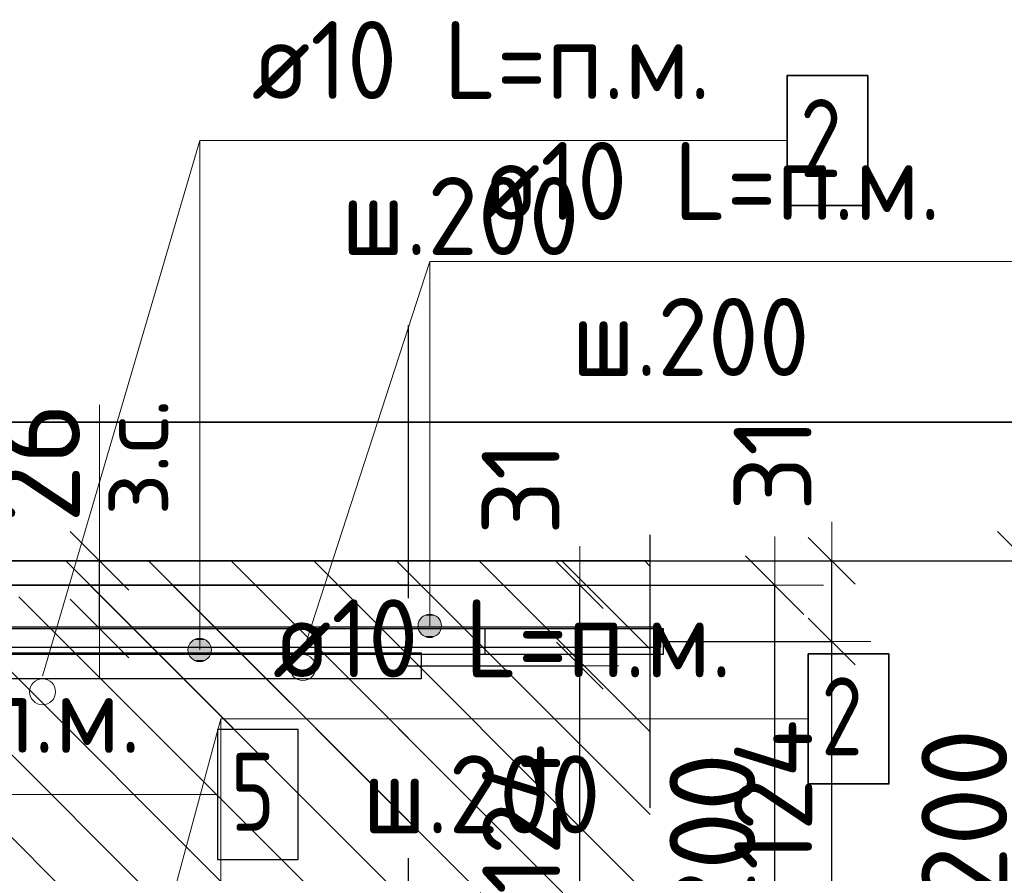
# Model space of a CAD drawing. Header units: metres. Extents: x -38 to 97, y -15 to 21.
# Tile 77 of 229: x 72.477 to 72.856, y 3.498 to 3.827. Entities that reach past the tile are written whole.
import ezdxf

# ---------------------------------------------------------------- set-up
doc = ezdxf.new("R2010")
doc.units = ezdxf.units.M
doc.header["$PDMODE"] = 65
doc.linetypes.add('______4', pattern=[0.135, 0.105, -0.03])
for name, color, linetype, lineweight in [('XR$3$Арм. стержнями верхней зоны', 180, 'Continuous', 35), ('XR$3$Арм.стержн. Арматура края', 96, 'Continuous', 35), ('XR$3$Арм.стержн. Доп. арматура', 180, 'Continuous', 35), ('XR$3$Размерная линия (1)', 7, 'Continuous', 13), ('XR$3$Размерная линия_ общее', 7, 'Continuous', 13), ('XR$4$Арм. стержнями верхней зоны', 180, 'Continuous', 35), ('XR$4$ВК__отв в полу 1-2 эт', 220, 'Continuous', 25), ('XR$6$Арм. стержнями верхней зоны', 180, 'Continuous', 35), ('XR$6$Арм.стержн. Арматура края', 96, 'Continuous', 35), ('XR$6$ВК__отв в полу 1-2 эт', 220, 'Continuous', 25), ('XR$6$Размерная линия (1)', 7, 'Continuous', 13), ('XR$6$Размерная линия_ общее', 7, 'Continuous', 13)]:
    doc.layers.add(name, color=color, linetype=linetype, lineweight=lineweight)
doc.styles.add('ISOCPEUR', font='txt')
doc.dimstyles.new('DIMSTYLE_11', dxfattribs={"dimtxt": 0.033, "dimasz": 0.0375, "dimexe": 0, "dimexo": 0, "dimgap": 0.0165, "dimtad": 2, "dimdec": 0, "dimlfac": 1000, "dimrnd": 1, "dimzin": 12, "dimdsep": 46, "dimtxsty": 'ISOCPEUR', "dimblk1": 'ALL_ML_STRICH', "dimblk2": 'ALL_ML_STRICH', "dimsah": 1, "dimcen": 0, "dimclrd": 7, "dimclre": 256, "dimclrt": 7, "dimadec": 0, "dimazin": 0, "dimtfac": 1, "dimtdec": 0, "dimtix": 1, "dimtmove": 2, "dimatfit": 3, "dimfxl": 0, "dimtvp": 1.2, "dimtzin": 0, "dimlwd": 0, "dimlwe": -3, "dimarcsym": 0})
doc.dimstyles.new('DIMSTYLE_12', dxfattribs={"dimtxt": 0.03, "dimasz": 0.03, "dimexe": 0, "dimexo": 0, "dimgap": 0.015, "dimtad": 2, "dimdec": 0, "dimlfac": 1000, "dimrnd": 1, "dimzin": 12, "dimdsep": 46, "dimtxsty": 'ISOCPEUR', "dimblk1": 'ALL_ML_STRICH', "dimblk2": 'ALL_ML_STRICH', "dimsah": 1, "dimcen": 0, "dimclrd": 7, "dimclre": 256, "dimclrt": 7, "dimadec": 0, "dimazin": 0, "dimtfac": 1, "dimtdec": 0, "dimtix": 1, "dimtmove": 2, "dimatfit": 3, "dimfxl": 0, "dimtzin": 0, "dimlwd": 0, "dimlwe": -3, "dimarcsym": 0})
doc.dimstyles.new('DIMSTYLE_14', dxfattribs={"dimtxt": 0.03, "dimasz": 0.03, "dimexe": 0, "dimexo": 0, "dimgap": 0.015, "dimtad": 2, "dimdec": 0, "dimlfac": 1000, "dimrnd": 1, "dimzin": 12, "dimdsep": 46, "dimtxsty": 'ISOCPEUR', "dimblk1": 'ALL_ML_STRICH', "dimblk2": 'ALL_ML_STRICH', "dimsah": 1, "dimcen": 0, "dimclrd": 7, "dimclre": 256, "dimclrt": 7, "dimadec": 0, "dimazin": 0, "dimtfac": 1, "dimtdec": 0, "dimtix": 1, "dimtmove": 2, "dimatfit": 3, "dimfxl": 0, "dimtvp": 1.2, "dimtzin": 0, "dimlwd": 0, "dimlwe": -3, "dimarcsym": 0})
doc.dimstyles.new('DIMSTYLE_8', dxfattribs={"dimtxt": 0.033, "dimasz": 0.0375, "dimexe": 0, "dimexo": 0, "dimgap": 0.0165, "dimtad": 2, "dimdec": 0, "dimlfac": 1000, "dimrnd": 1, "dimzin": 12, "dimdsep": 46, "dimtxsty": 'ISOCPEUR', "dimblk1": 'ALL_ML_STRICH', "dimblk2": 'ALL_ML_STRICH', "dimsah": 1, "dimcen": 0, "dimclrd": 7, "dimclre": 256, "dimclrt": 7, "dimadec": 0, "dimazin": 0, "dimtfac": 1, "dimtdec": 0, "dimtix": 1, "dimtmove": 2, "dimatfit": 3, "dimfxl": 0, "dimtzin": 0, "dimlwd": 0, "dimlwe": -3, "dimarcsym": 0})
pattern_1 = [(135, (0, 0), (-0.031819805, -0.031819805), [0.4, -0.05, 0, -0.05]), (135, (-0.01591, -0.01591), (-0.031819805, -0.031819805), [0.8, -0.1, 0.1, -0.1])]

# ---------------------------------------------------------------- blocks, each defined once
blk = doc.blocks.new('ALL_ML_STRICH')
at = {"color": 0, "linetype": 'ByBlock', "lineweight": -2}
for p, q in [((0, -0.5), (0, 0.5)), ((-0.3, -0.3), (0.3, 0.3)), ((-1, 0), (0.5, 0))]:
    blk.add_line(p, q, dxfattribs=at)
blk = doc.blocks.new('*D95')
at = {"layer": 'DEFPOINTS', "color": 7, "linetype": 'Continuous', "lineweight": 13, "transparency": 33554687}
for p in [(72.69287, 3.61831), (72.69287, 3.41831), (72.86441, 3.41831)]:
    blk.add_point(p, dxfattribs=at)
at = {"layer": 'XR$3$Размерная линия_ общее', "color": 253, "linetype": 'Continuous', "lineweight": -2, "true_color": 0xa0a0a0, "transparency": 33554687}
for p, q in [((72.71287, 3.61831), (72.86441, 3.61831)), ((72.71287, 3.41831), (72.86441, 3.41831))]:
    blk.add_line(p, q, dxfattribs=at)
at = {"layer": 'XR$3$Размерная линия_ общее', "color": 7, "linetype": 'Continuous', "lineweight": -2, "transparency": 33554687}
blk.add_line((72.86441, 3.41831), (72.86441, 3.61831), dxfattribs=at)
at = {"layer": 'XR$3$Размерная линия_ общее', "color": 7, "linetype": 'Continuous', "lineweight": 13, "transparency": 33554687, "xscale": 0.0375, "yscale": 0.0375, "zscale": 0.0375}
for p, rotation in [((72.86441, 3.61831), 90), ((72.86441, 3.41831), 270)]:
    blk.add_blockref('ALL_ML_STRICH', p, dxfattribs=dict(at, rotation=rotation))
at = {"layer": 'XR$3$Размерная линия_ общее', "color": 7, "linetype": 'Continuous', "lineweight": 13, "transparency": 33554687, "insert": (72.84041, 3.51996), "char_height": 0.033, "width": 0.099, "attachment_point": 5, "rotation": 90, "style": 'ISOCPEUR'}
blk.add_mtext('\\A1;{200}', dxfattribs=at)
blk = doc.blocks.new('*D164')
at = {"layer": 'DEFPOINTS', "color": 7, "linetype": 'Continuous', "lineweight": 13, "transparency": 33554687}
for p in [(72.4677, 3.61831), (72.4677, 3.59231), (72.50769, 3.59231)]:
    blk.add_point(p, dxfattribs=at)
at = {"layer": 'XR$3$Размерная линия_ общее', "color": 253, "linetype": 'Continuous', "lineweight": -2, "true_color": 0xa0a0a0, "transparency": 33554687}
for p, q in [((72.4877, 3.61831), (72.50769, 3.61831)), ((72.4877, 3.59231), (72.50769, 3.59231))]:
    blk.add_line(p, q, dxfattribs=at)
at = {"layer": 'XR$3$Размерная линия_ общее', "color": 7, "linetype": 'Continuous', "lineweight": -2, "transparency": 33554687}
blk.add_line((72.50769, 3.59231), (72.50769, 3.61831), dxfattribs=at)
at = {"layer": 'XR$3$Размерная линия_ общее', "color": 7, "linetype": 'Continuous', "lineweight": 13, "transparency": 33554687, "xscale": 0.0375, "yscale": 0.0375, "zscale": 0.0375}
for p, rotation in [((72.50769, 3.61831), 90), ((72.50769, 3.59231), 270)]:
    blk.add_blockref('ALL_ML_STRICH', p, dxfattribs=dict(at, rotation=rotation))
at = {"layer": 'XR$3$Размерная линия_ общее', "color": 7, "linetype": 'Continuous', "lineweight": 13, "transparency": 33554687, "insert": (72.50722, 3.63567), "char_height": 0.027, "width": 0.00135, "attachment_point": 1, "rotation": 90, "line_spacing_factor": 0.60241, "style": 'ISOCPEUR'}
blk.add_mtext('з.с.', dxfattribs=at)
at = {"layer": 'XR$3$Размерная линия_ общее', "color": 7, "linetype": 'Continuous', "lineweight": 13, "transparency": 33554687, "insert": (72.48369, 3.65603), "char_height": 0.033, "width": 0.066, "attachment_point": 5, "rotation": 90, "style": 'ISOCPEUR'}
blk.add_mtext('\\A1;{26}', dxfattribs=at)
blk = doc.blocks.new('*D214')
at = {"layer": 'DEFPOINTS', "color": 7, "linetype": 'Continuous', "lineweight": 13, "transparency": 33554687}
for p in [(72.70378, 3.58731), (72.69675, 3.46331), (72.78941, 3.46331)]:
    blk.add_point(p, dxfattribs=at)
at = {"layer": 'XR$3$Размерная линия (1)', "color": 9, "linetype": 'Continuous', "lineweight": -2, "true_color": 0xc7c7c7, "transparency": 33554687}
for p, q in [((72.72378, 3.58731), (72.78941, 3.58731)), ((72.71675, 3.46331), (72.78941, 3.46331))]:
    blk.add_line(p, q, dxfattribs=at)
at = {"layer": 'XR$3$Размерная линия (1)', "color": 7, "linetype": 'Continuous', "lineweight": -2, "transparency": 33554687}
blk.add_line((72.78941, 3.46331), (72.78941, 3.58731), dxfattribs=at)
at = {"layer": 'XR$3$Размерная линия (1)', "color": 7, "linetype": 'Continuous', "lineweight": 13, "transparency": 33554687, "xscale": 0.03, "yscale": 0.03, "zscale": 0.03}
for p, rotation in [((72.78941, 3.58731), 90), ((72.78941, 3.46331), 270)]:
    blk.add_blockref('ALL_ML_STRICH', p, dxfattribs=dict(at, rotation=rotation))
at = {"layer": 'XR$3$Размерная линия (1)', "color": 7, "linetype": 'Continuous', "lineweight": 13, "transparency": 33554687, "insert": (72.76691, 3.52831), "char_height": 0.03, "width": 0.09, "attachment_point": 5, "rotation": 90, "style": 'ISOCPEUR'}
blk.add_mtext('\\A1;{124}', dxfattribs=at)
blk = doc.blocks.new('*D215')
at = {"layer": 'DEFPOINTS', "color": 7, "linetype": 'Continuous', "lineweight": 13, "transparency": 33554687}
for p in [(72.68591, 3.61831), (72.70378, 3.58731), (72.78941, 3.58731)]:
    blk.add_point(p, dxfattribs=at)
at = {"layer": 'XR$3$Размерная линия (1)', "color": 9, "linetype": 'Continuous', "lineweight": -2, "true_color": 0xc7c7c7, "transparency": 33554687}
for p, q in [((72.70591, 3.61831), (72.78941, 3.61831)), ((72.72378, 3.58731), (72.78941, 3.58731))]:
    blk.add_line(p, q, dxfattribs=at)
at = {"layer": 'XR$3$Размерная линия (1)', "color": 7, "linetype": 'Continuous', "lineweight": -2, "transparency": 33554687}
blk.add_line((72.78941, 3.58731), (72.78941, 3.61831), dxfattribs=at)
at = {"layer": 'XR$3$Размерная линия (1)', "color": 7, "linetype": 'Continuous', "lineweight": 13, "transparency": 33554687, "xscale": 0.03, "yscale": 0.03, "zscale": 0.03}
for p, rotation in [((72.78941, 3.61831), 90), ((72.78941, 3.58731), 270)]:
    blk.add_blockref('ALL_ML_STRICH', p, dxfattribs=dict(at, rotation=rotation))
at = {"layer": 'XR$3$Размерная линия (1)', "color": 7, "linetype": 'Continuous', "lineweight": 13, "transparency": 33554687, "insert": (72.76667, 3.6556), "char_height": 0.03, "width": 0.06, "attachment_point": 5, "rotation": 90, "style": 'ISOCPEUR'}
blk.add_mtext('\\A1;{31}', dxfattribs=at)
blk = doc.blocks.new('*D827')
at = {"layer": 'DEFPOINTS', "color": 7, "linetype": 'Continuous', "lineweight": 13, "transparency": 33554687}
for p in [(72.59594, 3.609), (72.59594, 3.409), (72.76748, 3.409)]:
    blk.add_point(p, dxfattribs=at)
at = {"layer": 'XR$6$Размерная линия_ общее', "color": 253, "linetype": 'Continuous', "lineweight": -2, "true_color": 0xa0a0a0, "transparency": 33554687}
for p, q in [((72.61594, 3.609), (72.76748, 3.609)), ((72.61594, 3.409), (72.76748, 3.409))]:
    blk.add_line(p, q, dxfattribs=at)
at = {"layer": 'XR$6$Размерная линия_ общее', "color": 7, "linetype": 'Continuous', "lineweight": -2, "transparency": 33554687}
blk.add_line((72.76748, 3.409), (72.76748, 3.609), dxfattribs=at)
at = {"layer": 'XR$6$Размерная линия_ общее', "color": 7, "linetype": 'Continuous', "lineweight": 13, "transparency": 33554687, "xscale": 0.0375, "yscale": 0.0375, "zscale": 0.0375}
for p, rotation in [((72.76748, 3.609), 90), ((72.76748, 3.409), 270)]:
    blk.add_blockref('ALL_ML_STRICH', p, dxfattribs=dict(at, rotation=rotation))
at = {"layer": 'XR$6$Размерная линия_ общее', "color": 7, "linetype": 'Continuous', "lineweight": 13, "transparency": 33554687, "insert": (72.74348, 3.51065), "char_height": 0.033, "width": 0.099, "attachment_point": 5, "rotation": 90, "style": 'ISOCPEUR'}
blk.add_mtext('\\A1;{200}', dxfattribs=at)
blk = doc.blocks.new('*D895')
at = {"layer": 'DEFPOINTS', "color": 7, "linetype": 'Continuous', "lineweight": 13, "transparency": 33554687}
for p in [(72.6044, 3.578), (72.59982, 3.454), (72.69248, 3.454)]:
    blk.add_point(p, dxfattribs=at)
at = {"layer": 'XR$6$Размерная линия (1)', "color": 9, "linetype": 'Continuous', "lineweight": -2, "true_color": 0xc7c7c7, "transparency": 33554687}
for p, q in [((72.6244, 3.578), (72.69248, 3.578)), ((72.61982, 3.454), (72.69248, 3.454))]:
    blk.add_line(p, q, dxfattribs=at)
at = {"layer": 'XR$6$Размерная линия (1)', "color": 7, "linetype": 'Continuous', "lineweight": -2, "transparency": 33554687}
blk.add_line((72.69248, 3.454), (72.69248, 3.578), dxfattribs=at)
at = {"layer": 'XR$6$Размерная линия (1)', "color": 7, "linetype": 'Continuous', "lineweight": 13, "transparency": 33554687, "xscale": 0.03, "yscale": 0.03, "zscale": 0.03}
for p, rotation in [((72.69248, 3.578), 90), ((72.69248, 3.454), 270)]:
    blk.add_blockref('ALL_ML_STRICH', p, dxfattribs=dict(at, rotation=rotation))
at = {"layer": 'XR$6$Размерная линия (1)', "color": 7, "linetype": 'Continuous', "lineweight": 13, "transparency": 33554687, "insert": (72.66998, 3.519), "char_height": 0.03, "width": 0.09, "attachment_point": 5, "rotation": 90, "style": 'ISOCPEUR'}
blk.add_mtext('\\A1;{124}', dxfattribs=at)
blk = doc.blocks.new('*D896')
at = {"layer": 'DEFPOINTS', "color": 7, "linetype": 'Continuous', "lineweight": 13, "transparency": 33554687}
for p in [(72.58898, 3.609), (72.6044, 3.578), (72.69248, 3.578)]:
    blk.add_point(p, dxfattribs=at)
at = {"layer": 'XR$6$Размерная линия (1)', "color": 9, "linetype": 'Continuous', "lineweight": -2, "true_color": 0xc7c7c7, "transparency": 33554687}
for p, q in [((72.60898, 3.609), (72.69248, 3.609)), ((72.6244, 3.578), (72.69248, 3.578))]:
    blk.add_line(p, q, dxfattribs=at)
at = {"layer": 'XR$6$Размерная линия (1)', "color": 7, "linetype": 'Continuous', "lineweight": -2, "transparency": 33554687}
blk.add_line((72.69248, 3.578), (72.69248, 3.609), dxfattribs=at)
at = {"layer": 'XR$6$Размерная линия (1)', "color": 7, "linetype": 'Continuous', "lineweight": 13, "transparency": 33554687, "xscale": 0.03, "yscale": 0.03, "zscale": 0.03}
for p, rotation in [((72.69248, 3.609), 90), ((72.69248, 3.578), 270)]:
    blk.add_blockref('ALL_ML_STRICH', p, dxfattribs=dict(at, rotation=rotation))
at = {"layer": 'XR$6$Размерная линия (1)', "color": 7, "linetype": 'Continuous', "lineweight": 13, "transparency": 33554687, "insert": (72.66974, 3.64629), "char_height": 0.03, "width": 0.06, "attachment_point": 5, "rotation": 90, "style": 'ISOCPEUR'}
blk.add_mtext('\\A1;{31}', dxfattribs=at)

msp = doc.modelspace()

# ---------------------------------------------------------------- hatches: boundary and pattern name
at = {"linetype": 'Continuous', "lineweight": 25, "transparency": 33554687}
h = msp.add_hatch(dxfattribs=at)
h.set_pattern_fill('__________540', scale=0.015, style=0, pattern_type=2)
h.set_pattern_definition(pattern_1)
h.paths.add_polyline_path([(72.34592, 3.61831), (72.34592, 3.41831), (72.71957, 3.41831), (72.71957, 3.61831)], flags=0)
at = {"linetype": 'Continuous', "lineweight": 13, "transparency": 33554687}
h = msp.add_hatch(dxfattribs=at)
h.set_pattern_fill('__________540', scale=0.015, style=0, pattern_type=2)
h.set_pattern_definition(pattern_1)
h.paths.add_polyline_path([(72.44581, 3.609), (72.44581, 3.409), (72.62641, 3.409), (72.62641, 3.609)], flags=0)
at = {"layer": 'XR$3$Арм. стержнями верхней зоны', "linetype": 'Continuous', "lineweight": 13, "transparency": 33554687}
for points in [[(72.63863, 3.59556), (72.63089, 3.59556), (72.63026, 3.59331)], [(72.63863, 3.59556), (72.63026, 3.59331), (72.63926, 3.59331)], [(72.63701, 3.59718), (72.63251, 3.59718), (72.63089, 3.59556)], [(72.63701, 3.59718), (72.63089, 3.59556), (72.63863, 3.59556)], [(72.63251, 3.59718), (72.63701, 3.59718), (72.63476, 3.59781)], [(72.63926, 3.59331), (72.63026, 3.59331), (72.63089, 3.59106)], [(72.63926, 3.59331), (72.63089, 3.59106), (72.63863, 3.59106)], [(72.63863, 3.59106), (72.63089, 3.59106), (72.63251, 3.58944)], [(72.63863, 3.59106), (72.63251, 3.58944), (72.63701, 3.58944)], [(72.63701, 3.58944), (72.63251, 3.58944), (72.63476, 3.58881)]]:
    msp.add_hatch(color=7, dxfattribs=at).paths.add_polyline_path(points)
at = {"layer": 'XR$6$Арм. стержнями верхней зоны', "linetype": 'Continuous', "lineweight": 13, "transparency": 33554687}
for points in [[(72.5485, 3.58792), (72.544, 3.58792), (72.54238, 3.5863)], [(72.5485, 3.58792), (72.54238, 3.5863), (72.55012, 3.5863)], [(72.544, 3.58792), (72.5485, 3.58792), (72.54625, 3.58855)], [(72.55012, 3.5863), (72.54238, 3.5863), (72.54175, 3.58405)], [(72.55012, 3.5863), (72.54175, 3.58405), (72.55075, 3.58405)], [(72.55075, 3.58405), (72.54175, 3.58405), (72.54238, 3.5818)], [(72.55075, 3.58405), (72.54238, 3.5818), (72.55012, 3.5818)], [(72.55012, 3.5818), (72.54238, 3.5818), (72.544, 3.58018)], [(72.55012, 3.5818), (72.544, 3.58018), (72.5485, 3.58018)], [(72.5485, 3.58018), (72.544, 3.58018), (72.54625, 3.57955)]]:
    msp.add_hatch(color=7, dxfattribs=at).paths.add_polyline_path(points)

# ---------------------------------------------------------------- linework, layer by layer
at = {"color": 7, "linetype": 'Continuous', "lineweight": 13, "transparency": 33554687}
for p, q in [((72.58592, 3.58326), (72.63476, 3.73347)), ((72.50769, 3.61831), (72.50769, 3.67831))]:
    msp.add_line(p, q, dxfattribs=at)
at = {"color": 7, "linetype": '______4', "lineweight": 25, "transparency": 33554687}
for p, q in [((72.71957, 3.31831), (72.71957, 3.71831)), ((72.62641, 3.709), (72.62641, 3.309))]:
    msp.add_line(p, q, dxfattribs=at)
at = {"color": 7, "linetype": 'Continuous', "lineweight": 35, "transparency": 33554687}
for p, q in [((67.91979, 3.67171), (86.41979, 3.67171)), ((72.71957, 3.61831), (72.34592, 3.61831)), ((72.62641, 3.609), (72.44581, 3.609))]:
    msp.add_line(p, q, dxfattribs=at)
at = {"color": 7, "linetype": 'Continuous', "lineweight": 13, "transparency": 33554687}
for centre in [(72.58592, 3.57726), (72.48581, 3.56795)]:
    msp.add_circle(centre, 0.005, dxfattribs=at)
at = {"layer": 'XR$3$Арм. стержнями верхней зоны', "color": 7, "linetype": 'Continuous', "lineweight": 13, "transparency": 33554687}
for p, q in [((72.63476, 3.73347), (72.86076, 3.73347)), ((72.63476, 3.73347), (72.63476, 3.59331)), ((72.63476, 3.59781), (72.63476, 3.59781)), ((72.63026, 3.59331), (72.63026, 3.59331)), ((72.63926, 3.59331), (72.63926, 3.59331)), ((72.63476, 3.58881), (72.63476, 3.58881))]:
    msp.add_line(p, q, dxfattribs=at)
at = {"layer": 'XR$3$Арм. стержнями верхней зоны', "color": 4, "linetype": 'Continuous', "lineweight": 25, "transparency": 33554687}
msp.add_lwpolyline([(72.14592, 3.59231), (72.72457, 3.59231), (72.72457, 3.58231), (72.14592, 3.58231), (72.14592, 3.59231)], dxfattribs=at)
at = {"layer": 'XR$3$Арм. стержнями верхней зоны', "color": 7, "linetype": 'Continuous', "lineweight": 13, "transparency": 33554687}
msp.add_circle((72.63476, 3.59331), 0.0045, dxfattribs=at)
at = {"layer": 'XR$3$Арм.стержн. Арматура края', "color": 4, "linetype": 'Continuous', "lineweight": 25, "transparency": 33554687}
for points in [[(72.18926, 3.59231), (72.65592, 3.59231), (72.65592, 3.58231)], [(72.65592, 3.58231), (72.18995, 3.58231)]]:
    msp.add_lwpolyline(points, dxfattribs=at)
at = {"layer": 'XR$3$Арм.стержн. Арматура края', "color": 40, "linetype": 'Continuous', "lineweight": 25, "transparency": 33554687}
msp.add_lwpolyline([(72.37985, 3.59294), (72.72357, 3.59294), (72.72357, 3.58494), (72.38002, 3.58494)], dxfattribs=at)
at = {"layer": 'XR$3$Арм.стержн. Доп. арматура', "color": 7, "linetype": 'Continuous', "lineweight": 13, "transparency": 33554687}
msp.add_line((72.32717, 3.52847), (72.55317, 3.52847), dxfattribs=at)
at = {"layer": 'XR$3$Арм.стержн. Доп. арматура', "color": 7, "linetype": 'Continuous', "lineweight": 25, "transparency": 33554687}
msp.add_lwpolyline([(72.55317, 3.50347), (72.58417, 3.50347), (72.58417, 3.55347), (72.55317, 3.55347), (72.55317, 3.50347)], dxfattribs=at)
at = {"layer": 'XR$4$Арм. стержнями верхней зоны', "color": 7, "linetype": 'Continuous', "lineweight": 13, "transparency": 33554687}
for q in [(72.78039, 3.55752), (72.55439, 3.36097)]:
    msp.add_line((72.55439, 3.55752), q, dxfattribs=at)
at = {"layer": 'XR$4$Арм. стержнями верхней зоны', "color": 7, "linetype": 'Continuous', "lineweight": 35, "transparency": 33554687}
msp.add_lwpolyline([(72.78039, 3.53252), (72.81139, 3.53252), (72.81139, 3.58252), (72.78039, 3.58252), (72.78039, 3.53252)], dxfattribs=at)
at = {"layer": 'XR$4$ВК__отв в полу 1-2 эт', "color": 7, "linetype": 'Continuous', "lineweight": 13, "transparency": 33554687}
msp.add_line((72.50014, 3.35692), (72.55439, 3.55752), dxfattribs=at)
at = {"layer": 'XR$6$Арм. стержнями верхней зоны', "color": 7, "linetype": 'Continuous', "lineweight": 13, "transparency": 33554687}
for p, q in [((72.54625, 3.77999), (72.77225, 3.77999)), ((72.54625, 3.77999), (72.54625, 3.58405)), ((72.54625, 3.58855), (72.54625, 3.58855)), ((72.54175, 3.58405), (72.54175, 3.58405)), ((72.55075, 3.58405), (72.55075, 3.58405)), ((72.54625, 3.57955), (72.54625, 3.57955))]:
    msp.add_line(p, q, dxfattribs=at)
at = {"layer": 'XR$6$Арм. стержнями верхней зоны', "color": 7, "linetype": 'Continuous', "lineweight": 35, "transparency": 33554687}
msp.add_lwpolyline([(72.77225, 3.75499), (72.80325, 3.75499), (72.80325, 3.80499), (72.77225, 3.80499), (72.77225, 3.75499)], dxfattribs=at)
at = {"layer": 'XR$6$Арм. стержнями верхней зоны', "color": 4, "linetype": 'Continuous', "lineweight": 25, "transparency": 33554687}
msp.add_lwpolyline([(72.16578, 3.583), (72.63141, 3.583), (72.63141, 3.573), (72.16578, 3.573), (72.16578, 3.583)], dxfattribs=at)
msp.add_lwpolyline([(72.16578, 3.583), (72.63141, 3.583), (72.63141, 3.573), (72.16578, 3.573), (72.16578, 3.583)], dxfattribs=at)
at = {"layer": 'XR$6$Арм. стержнями верхней зоны', "color": 7, "linetype": 'Continuous', "lineweight": 13, "transparency": 33554687}
msp.add_circle((72.54625, 3.58405), 0.0045, dxfattribs=at)
at = {"layer": 'XR$6$Арм.стержн. Арматура края', "color": 4, "linetype": 'Continuous', "lineweight": 25, "transparency": 33554687}
msp.add_lwpolyline([(72.19433, 3.583), (72.63141, 3.583), (72.63141, 3.573), (72.19502, 3.573)], dxfattribs=at)
msp.add_lwpolyline([(72.19433, 3.583), (72.63141, 3.583), (72.63141, 3.573), (72.19502, 3.573)], dxfattribs=at)
at = {"layer": 'XR$6$ВК__отв в полу 1-2 эт', "color": 7, "linetype": 'Continuous', "lineweight": 13, "transparency": 33554687}
msp.add_line((72.48577, 3.574), (72.54625, 3.77999), dxfattribs=at)

# ---------------------------------------------------------------- texts
at = {"layer": 'XR$3$Арм. стержнями верхней зоны', "color": 7, "linetype": 'Continuous', "lineweight": 25, "transparency": 33554687, "char_height": 0.03, "attachment_point": 7, "style": 'ISOCPEUR'}
for s, insert, width in [('\\W0.94;ø10 L=п.м.', (72.65476, 3.74947), 0.1999832), ('\\W0.95;ш.200 ', (72.68926, 3.68947), 0.1311996)]:
    msp.add_mtext(s, dxfattribs=dict(at, insert=insert, width=width))
at = {"layer": 'XR$3$Арм.стержн. Доп. арматура', "color": 7, "linetype": 'Continuous', "lineweight": 25, "transparency": 33554687, "char_height": 0.03, "attachment_point": 7, "style": 'ISOCPEUR'}
for s, insert, width in [('\\W0.94;ø12 L=п.м.', (72.34717, 3.54447), 0.1999831), ('\\W0.78;5', (72.55817, 3.51447), 0.0326407)]:
    msp.add_mtext(s, dxfattribs=dict(at, insert=insert, width=width))
at = {"layer": 'XR$4$Арм. стержнями верхней зоны', "color": 7, "linetype": 'Continuous', "lineweight": 25, "transparency": 33554687, "char_height": 0.03, "attachment_point": 7, "style": 'ISOCPEUR'}
for s, insert, width in [('\\W0.94;ø10 L=п.м.', (72.57439, 3.57352), 0.1999831), ('\\W0.78;2', (72.78539, 3.54352), 0.0326407), ('\\W0.95;ш.200 ', (72.60889, 3.51352), 0.1311997)]:
    msp.add_mtext(s, dxfattribs=dict(at, insert=insert, width=width))
at = {"layer": 'XR$6$Арм. стержнями верхней зоны', "color": 7, "linetype": 'Continuous', "lineweight": 25, "transparency": 33554687, "char_height": 0.03, "attachment_point": 7, "style": 'ISOCPEUR'}
for s, insert, width in [('\\W0.94;ø10 L=п.м.', (72.56625, 3.79599), 0.1999832), ('\\W0.78;2', (72.77725, 3.76599), 0.0326407), ('\\W0.95;ш.200 ', (72.60075, 3.73599), 0.1311996)]:
    msp.add_mtext(s, dxfattribs=dict(at, insert=insert, width=width))

# ---------------------------------------------------------------- dimensions: what is measured, and where the dimension line sits
at = {"layer": 'XR$3$Размерная линия (1)', "color": 7, "linetype": 'Continuous', "lineweight": 13, "transparency": 33554687}
for base, p1, p2, dimstyle, picture, middle in [((72.78941, 3.61831), (72.72378, 3.58731), (72.70591, 3.61831), 'DIMSTYLE_14', '*D215', (72.76667, 3.6556)), ((72.78941, 3.58731), (72.71675, 3.46331), (72.72378, 3.58731), 'DIMSTYLE_12', '*D214', (72.76691, 3.52831))]:
    dim = msp.add_linear_dim(base=base, p1=p1, p2=p2, angle=90, dimstyle=dimstyle, override={"dimpost": '<>', "dimclrd": 7, "dimclre": 9, "dimclrt": 7, "dimlwd": 0, "dimlwe": 65533}, dxfattribs=at)
    dim.commit()
    dim.dimension.update_dxf_attribs({"geometry": picture, "text_midpoint": middle, "dimtype": 160})
at = {"layer": 'XR$3$Размерная линия_ общее', "color": 7, "linetype": 'Continuous', "lineweight": 13, "transparency": 33554687}
dim = msp.add_linear_dim(base=(72.50769, 3.61831), p1=(72.4877, 3.59231), p2=(72.4877, 3.61831), angle=90, text='<>\\Xз.с.', dimstyle='DIMSTYLE_11', override={"dimpost": '<>', "dimclrd": 7, "dimclre": 253, "dimclrt": 7, "dimlwd": 0, "dimlwe": 65533}, dxfattribs=at)
dim.commit()
dim.dimension.update_dxf_attribs({"geometry": '*D164', "text_midpoint": (72.48369, 3.65603), "dimtype": 160})
dim = msp.add_linear_dim(base=(72.86441, 3.61831), p1=(72.71287, 3.41831), p2=(72.71287, 3.61831), angle=90, dimstyle='DIMSTYLE_8', override={"dimpost": '<>', "dimclrd": 7, "dimclre": 253, "dimclrt": 7, "dimlwd": 0, "dimlwe": 65533}, dxfattribs=at)
dim.commit()
dim.dimension.update_dxf_attribs({"geometry": '*D95', "text_midpoint": (72.84041, 3.51996), "dimtype": 160})
at = {"layer": 'XR$6$Размерная линия (1)', "color": 7, "linetype": 'Continuous', "lineweight": 13, "transparency": 33554687}
for base, p1, p2, dimstyle, picture, middle in [((72.69248, 3.609), (72.6244, 3.578), (72.60898, 3.609), 'DIMSTYLE_14', '*D896', (72.66974, 3.64629)), ((72.69248, 3.578), (72.61982, 3.454), (72.6244, 3.578), 'DIMSTYLE_12', '*D895', (72.66998, 3.519))]:
    dim = msp.add_linear_dim(base=base, p1=p1, p2=p2, angle=90, dimstyle=dimstyle, override={"dimpost": '<>', "dimclrd": 7, "dimclre": 9, "dimclrt": 7, "dimlwd": 0, "dimlwe": 65533}, dxfattribs=at)
    dim.commit()
    dim.dimension.update_dxf_attribs({"geometry": picture, "text_midpoint": middle, "dimtype": 160})
at = {"layer": 'XR$6$Размерная линия_ общее', "color": 7, "linetype": 'Continuous', "lineweight": 13, "transparency": 33554687}
dim = msp.add_linear_dim(base=(72.76748, 3.609), p1=(72.61594, 3.409), p2=(72.61594, 3.609), angle=90, dimstyle='DIMSTYLE_8', override={"dimpost": '<>', "dimclrd": 7, "dimclre": 253, "dimclrt": 7, "dimlwd": 0, "dimlwe": 65533}, dxfattribs=at)
dim.commit()
dim.dimension.update_dxf_attribs({"geometry": '*D827', "text_midpoint": (72.74348, 3.51065), "dimtype": 160})

doc.saveas('drawing.dxf')
